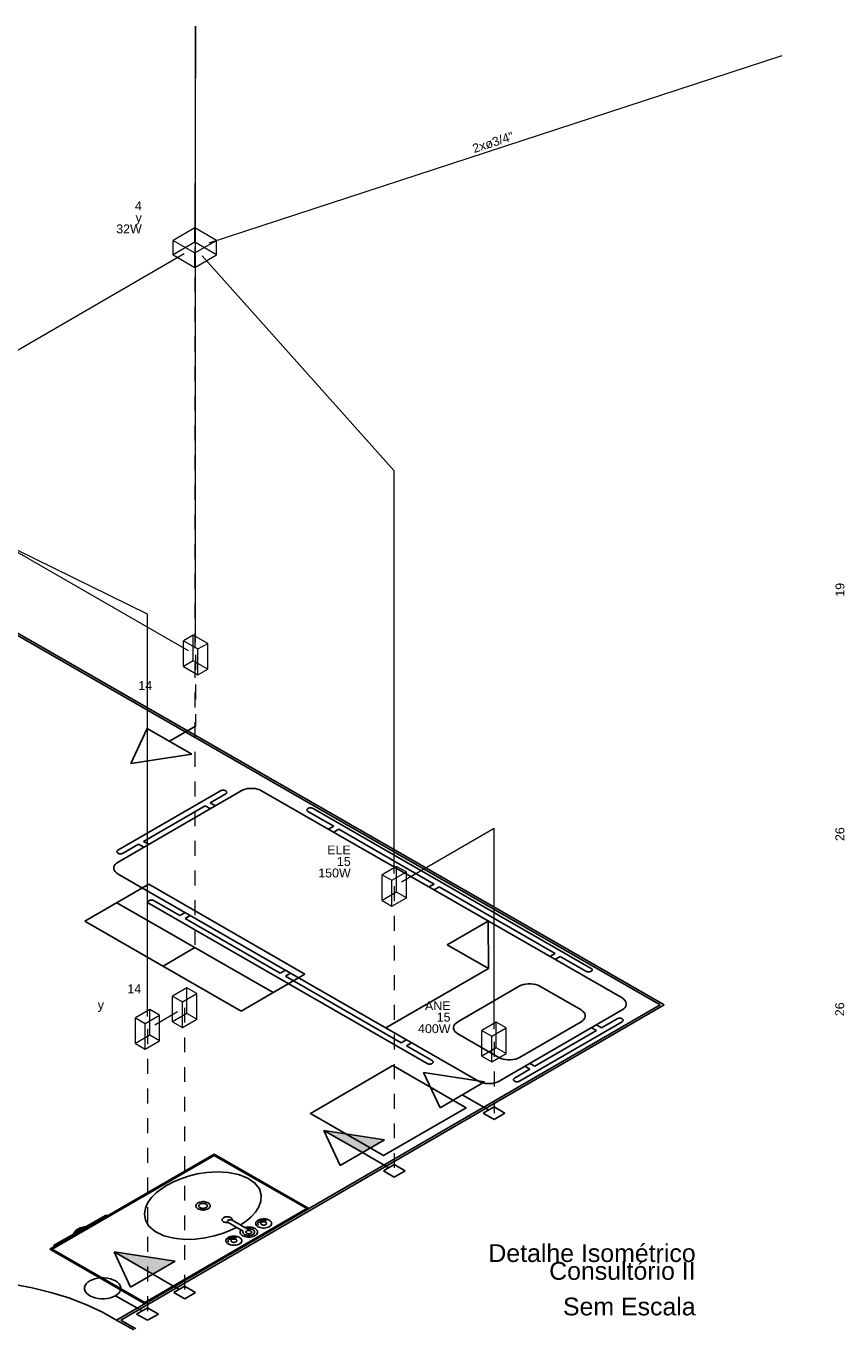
# Model space of a CAD drawing. Header units: feet. Extents: x -18 to 1038, y -110 to 48.
# Tile 4 of 199: x 1 to 8, y -89 to -78. Entities that reach past the tile are written whole.
import ezdxf

# ---------------------------------------------------------------- set-up
doc = ezdxf.new("R2010")
doc.units = ezdxf.units.FT
doc.header["$MEASUREMENT"] = 0
doc.linetypes.add('JIS_02_1.2', pattern=[0.25, 0.125, -0.125])
for name, color, linetype in [('1', 1, 'Continuous'), ('AR-SAN', 1, 'Continuous'), ('Arq-parede-alta', 5, 'Continuous'), ('JANELA', 3, 'Continuous'), ('MOBILARIO', 8, 'Continuous'), ('P-SIMBOL', 5, 'Continuous')]:
    doc.layers.add(name, color=color, linetype=linetype)
for name, color, linetype, lineweight in [('DI-Pontilhado', 7, 'JIS_02_1.2', 5), ('DI-Títulos', 3, 'Continuous', 5), ('EL-Condutos', 4, 'Continuous', 5), ('EL-Conexões', 9, 'Continuous', 5), ('EL-Textos conduto', 7, 'Continuous', 5), ('EL-Textos fios', 7, 'Continuous', 5), ('Textos', 7, 'Continuous', 5)]:
    doc.layers.add(name, color=color, linetype=linetype, lineweight=lineweight)
doc.styles.add('Arial', font='arial.ttf')

msp = doc.modelspace()

# ---------------------------------------------------------------- hatches: boundary and pattern name
at = {"layer": 'P-SIMBOL', "linetype": 'Continuous'}
for points in [[(3.9029, -87.2443), (3.5775, -87.0572), (4.09, -87.1358)], [(2.1364, -88.2685), (1.8109, -88.0814), (2.3234, -88.16)]]:
    msp.add_hatch(color=256, dxfattribs=at).paths.add_polyline_path(points)

# ---------------------------------------------------------------- linework, layer by layer
at = {"layer": '1', "color": 251}
msp.add_lwpolyline([(1.8315, -88.6548), (1.7072, -88.586), (1.5726, -88.524), (1.429, -88.4692), (1.2773, -88.4221), (1.119, -88.3831), (0.9552, -88.3525), (0.7873, -88.3305), (0.6166, -88.3173), (0.4446, -88.313), (0.2727, -88.3177), (0.1021, -88.3313), (-0.0656, -88.3537), (-0.2292, -88.3847), (-0.3873, -88.4242), (-0.5385, -88.4716), (-0.6818, -88.5267), (-0.8159, -88.5891), (-0.9397, -88.6582)], dxfattribs=at)
at = {"layer": 'AR-SAN', "color": 251}
for p, q in [((1.2695, -88.0587), (2.6522, -87.257)), ((1.2868, -88.0587), (2.6522, -87.267)), ((2.6522, -87.257), (3.4506, -87.716)), ((2.6522, -87.267), (3.4333, -87.716)), ((1.5752, -87.8674), (1.7429, -87.7702)), ((1.7429, -87.7702), (1.755, -87.7772)), ((3.4333, -87.716), (2.0679, -88.5077)), ((3.4506, -87.716), (2.0679, -88.5177)), ((1.4836, -87.9205), (1.5584, -87.8772)), ((1.5584, -87.8772), (1.5752, -87.8674)), ((1.2991, -88.0275), (1.4668, -87.9303)), ((1.4668, -87.9303), (1.4836, -87.9205)), ((2.0679, -88.5177), (1.2695, -88.0587)), ((2.0679, -88.5077), (1.2868, -88.0587)), ((1.2991, -88.0275), (1.3113, -88.0345))]:
    msp.add_line(p, q, dxfattribs=at)
for points in [[(1.5752, -87.8674), (1.5575, -87.8699), (1.5406, -87.8737), (1.5248, -87.8789), (1.5103, -87.8852), (1.4974, -87.8927), (1.4865, -87.9011), (1.4776, -87.9103), (1.471, -87.9201), (1.4668, -87.9303)], [(1.5584, -87.8772), (1.5471, -87.8798), (1.5363, -87.8831), (1.5261, -87.8869), (1.5167, -87.8914), (1.5081, -87.8964), (1.5004, -87.9018), (1.4938, -87.9077), (1.4881, -87.914), (1.4836, -87.9205)]]:
    msp.add_lwpolyline(points, dxfattribs=at)
at = {"layer": 'Arq-parede-alta', "color": 3}
for p, q in [((-1.3957, -81.5107), (6.4117, -85.9991)), ((6.4117, -85.9991), (1.8315, -88.6548)), ((1.8315, -88.6548), (1.9769, -88.7383))]:
    msp.add_line(p, q, dxfattribs=at)
at = {"layer": 'DI-Pontilhado'}
for p, q in [((2.4912, -79.6164), (2.4912, -85.5164)), ((2.4972, -83.0489), (2.4972, -83.6489)), ((4.1711, -84.9985), (4.1711, -87.3985)), ((2.4046, -86.0227), (2.4046, -88.4227)), ((2.0913, -86.2044), (2.0913, -88.6044)), ((5.0119, -86.3109), (5.0119, -86.9109))]:
    msp.add_line(p, q, dxfattribs=at)
at = {"layer": 'EL-Condutos', "linetype": 'Continuous'}
for p, q in [((2.4972, -77.7489), (2.4915, -79.5115)), ((2.4972, -82.9404), (2.4972, -77.7489)), ((7.4387, -78.0009), (2.6081, -79.5782)), ((2.3999, -79.6694), (-0.4854, -81.3423)), ((2.5534, -79.6862), (4.1711, -81.4985)), ((2.0913, -82.7044), (-0.4779, -81.4437)), ((4.1711, -84.89), (4.1711, -81.4985)), ((2.4365, -83.014), (0.4779, -81.888)), ((2.0913, -86.0959), (2.0913, -82.7044)), ((5.0119, -84.5109), (4.2316, -84.9634)), ((5.0119, -86.2024), (5.0119, -84.5109)), ((2.3441, -86.0578), (2.1518, -86.1693))]:
    msp.add_line(p, q, dxfattribs=at)
at = {"layer": 'EL-Conexões'}
for p, q in [((2.4908, -79.5713), (2.4908, -79.4503)), ((2.3083, -79.6772), (2.3083, -79.5562)), ((2.6741, -79.6767), (2.6741, -79.5557)), ((2.4915, -79.7825), (2.4915, -79.6615)), ((2.3954, -83.1463), (2.3954, -82.9293)), ((2.4775, -83.0987), (2.4775, -82.8817)), ((2.599, -83.1685), (2.599, -82.9515)), ((2.5169, -83.2161), (2.5169, -82.9991)), ((4.1904, -85.0482), (4.1904, -84.8312)), ((4.0694, -85.1183), (4.0694, -84.9013)), ((4.2728, -85.0956), (4.2728, -84.8786)), ((4.1518, -85.1657), (4.1518, -84.9487)), ((2.3029, -86.1426), (2.3029, -85.9256)), ((2.4238, -86.0724), (2.4238, -85.8554)), ((2.5063, -86.1198), (2.5063, -85.9028)), ((2.1106, -86.2541), (2.1106, -86.0371)), ((2.3853, -86.19), (2.3853, -85.973)), ((1.9896, -86.3242), (1.9896, -86.1072)), ((2.072, -86.3716), (2.072, -86.1546)), ((2.193, -86.3015), (2.193, -86.0845)), ((5.0312, -86.3607), (5.0312, -86.1437)), ((4.9102, -86.4308), (4.9102, -86.2138)), ((4.9927, -86.4782), (4.9927, -86.2612)), ((5.1137, -86.4081), (5.1137, -86.1911))]:
    msp.add_line(p, q, dxfattribs=at)
for points in [[(2.4915, -79.6615), (2.6741, -79.5557), (2.4908, -79.4503), (2.3083, -79.5562), (2.4915, -79.6615)], [(2.4915, -79.7825), (2.6741, -79.6767), (2.4908, -79.5713), (2.3083, -79.6772), (2.4915, -79.7825)], [(2.599, -82.9515), (2.4775, -82.8817), (2.3954, -82.9293), (2.5169, -82.9991), (2.599, -82.9515)], [(2.599, -83.1685), (2.4775, -83.0987), (2.3954, -83.1463), (2.5169, -83.2161), (2.599, -83.1685)], [(4.1518, -84.9487), (4.2728, -84.8786), (4.1904, -84.8312), (4.0694, -84.9013), (4.1518, -84.9487)], [(4.1518, -85.1657), (4.2728, -85.0956), (4.1904, -85.0482), (4.0694, -85.1183), (4.1518, -85.1657)], [(2.3853, -85.973), (2.5063, -85.9028), (2.4238, -85.8554), (2.3029, -85.9256), (2.3853, -85.973)], [(2.072, -86.1546), (2.193, -86.0845), (2.1106, -86.0371), (1.9896, -86.1072), (2.072, -86.1546)], [(2.3853, -86.19), (2.5063, -86.1198), (2.4238, -86.0724), (2.3029, -86.1426), (2.3853, -86.19)], [(4.9927, -86.2612), (5.1137, -86.1911), (5.0312, -86.1437), (4.9102, -86.2138), (4.9927, -86.2612)], [(2.072, -86.3716), (2.193, -86.3015), (2.1106, -86.2541), (1.9896, -86.3242), (2.072, -86.3716)], [(4.9927, -86.4782), (5.1137, -86.4081), (5.0312, -86.3607), (4.9102, -86.4308), (4.9927, -86.4782)]]:
    msp.add_lwpolyline(points, dxfattribs=at)
at = {"layer": 'JANELA', "color": 251}
for p, q in [((-1.3783, -81.5007), (6.4464, -85.9991)), ((6.4464, -85.9991), (1.8662, -88.6547)), ((1.8662, -88.6547), (1.9942, -88.7283))]:
    msp.add_line(p, q, dxfattribs=at)
at = {"layer": 'MOBILARIO', "color": 251}
for p, q in [((2.7069, -84.1947), (1.8427, -84.6957)), ((2.8801, -84.1945), (1.8431, -84.7957)), ((2.7503, -84.2196), (2.6207, -84.2948)), ((6.0909, -85.9405), (3.0533, -84.1943)), ((2.5775, -84.3198), (2.059, -84.6205)), ((2.6209, -84.3448), (2.5775, -84.3198)), ((2.6641, -84.3197), (2.6207, -84.2948)), ((3.4437, -84.3688), (3.6607, -84.4935)), ((3.4869, -84.3437), (5.8301, -85.6909)), ((3.6607, -84.4935), (3.6175, -84.5186)), ((3.7041, -84.5185), (3.6608, -84.5435)), ((3.7041, -84.5185), (4.5068, -84.98)), ((2.0158, -84.6455), (1.8861, -84.7207)), ((2.0592, -84.6705), (2.0158, -84.6455)), ((2.1024, -84.6454), (2.059, -84.6205)), ((1.8435, -84.8957), (4.881, -86.642)), ((4.5068, -84.98), (4.4636, -85.005)), ((4.5502, -85.0049), (4.507, -85.03)), ((4.5502, -85.0049), (5.5266, -85.5662)), ((2.1042, -85.1454), (4.4474, -86.4926)), ((2.1474, -85.1204), (2.3644, -85.2451)), ((2.3644, -85.2451), (2.4076, -85.2201)), ((2.4078, -85.2701), (2.451, -85.245)), ((2.4078, -85.2701), (3.2106, -85.7316)), ((4.617, -85.4923), (4.9626, -85.2919)), ((4.9641, -85.6919), (4.9626, -85.2919)), ((4.9641, -85.6919), (4.617, -85.4923)), ((5.5266, -85.5662), (5.4834, -85.5913)), ((5.57, -85.5912), (5.5268, -85.6162)), ((5.57, -85.5912), (5.7869, -85.7159)), ((3.2106, -85.7316), (3.2538, -85.7065)), ((4.0999, -86.193), (4.9641, -85.6919)), ((3.2539, -85.7565), (3.2972, -85.7315)), ((3.2539, -85.7565), (4.2303, -86.3178)), ((5.0542, -86.6418), (6.0912, -86.0405)), ((6.0916, -86.1405), (5.2274, -86.6416)), ((6.0482, -86.1156), (5.9186, -86.1908)), ((5.8754, -86.2158), (5.3569, -86.5164)), ((5.832, -86.1909), (5.8754, -86.2158)), ((5.8752, -86.1658), (5.9186, -86.1908)), ((4.2303, -86.3178), (4.2735, -86.2928)), ((4.2737, -86.3428), (4.3169, -86.3177)), ((4.2737, -86.3428), (4.4906, -86.4675)), ((5.3136, -86.5415), (5.184, -86.6167)), ((5.2703, -86.5166), (5.3136, -86.5415)), ((5.3135, -86.4915), (5.3569, -86.5164))]:
    msp.add_line(p, q, dxfattribs=at)
at = {"layer": 'MOBILARIO', "color": 251, "linetype": 'Continuous'}
for p, q in [((2.8976, -87.9064), (2.7714, -87.8339)), ((2.8976, -87.9064), (2.7714, -87.8339)), ((2.806, -87.8138), (2.9322, -87.8864)), ((2.806, -87.8138), (2.9322, -87.8864)), ((3.0492, -87.8339), (3.0399, -87.8285)), ((3.0492, -87.8339), (3.0399, -87.8285)), ((3.0579, -87.8289), (3.0485, -87.8235)), ((3.0579, -87.8289), (3.0485, -87.8235)), ((2.7985, -87.9792), (2.7892, -87.9738)), ((2.7985, -87.9792), (2.7892, -87.9738)), ((2.8073, -87.9742), (2.7979, -87.9688)), ((2.8073, -87.9742), (2.7979, -87.9688))]:
    msp.add_line(p, q, dxfattribs=at)
at = {"layer": 'MOBILARIO', "color": 251}
for points in [[(3.0533, -84.1943), (3.037, -84.1864), (3.0184, -84.1802), (2.9984, -84.176), (2.9773, -84.1739), (2.956, -84.1739), (2.935, -84.1761), (2.9149, -84.1803), (2.8965, -84.1865), (2.8801, -84.1945)], [(2.7503, -84.2196), (2.7537, -84.2173), (2.7564, -84.2146), (2.7582, -84.2117), (2.7591, -84.2087), (2.7591, -84.2056), (2.7582, -84.2025), (2.7564, -84.1997), (2.7537, -84.197), (2.7502, -84.1946), (2.7461, -84.1927), (2.7415, -84.1911), (2.7365, -84.1901), (2.7312, -84.1895), (2.7259, -84.1896), (2.7206, -84.1901), (2.7156, -84.1912), (2.711, -84.1927), (2.7069, -84.1947)], [(3.4869, -84.3437), (3.4828, -84.3418), (3.4782, -84.3402), (3.4732, -84.3392), (3.4679, -84.3386), (3.4626, -84.3387), (3.4573, -84.3392), (3.4523, -84.3403), (3.4477, -84.3418), (3.4436, -84.3438), (3.4402, -84.3461), (3.4375, -84.3488), (3.4357, -84.3517), (3.4348, -84.3548), (3.4348, -84.3578), (3.4357, -84.3609), (3.4376, -84.3638), (3.4403, -84.3664), (3.4437, -84.3688)], [(1.8427, -84.6957), (1.8393, -84.6981), (1.8367, -84.7008), (1.8349, -84.7037), (1.8339, -84.7067), (1.8339, -84.7098), (1.8349, -84.7128), (1.8367, -84.7157), (1.8394, -84.7184), (1.8428, -84.7207), (1.8469, -84.7227), (1.8516, -84.7243), (1.8566, -84.7253), (1.8618, -84.7258), (1.8672, -84.7258), (1.8724, -84.7253), (1.8774, -84.7242), (1.8821, -84.7227), (1.8861, -84.7207)], [(1.8431, -84.7957), (1.8294, -84.8052), (1.8188, -84.8159), (1.8115, -84.8275), (1.8079, -84.8396), (1.8079, -84.852), (1.8117, -84.8641), (1.819, -84.8757), (1.8297, -84.8863), (1.8435, -84.8957)], [(2.1474, -85.1204), (2.1433, -85.1184), (2.1387, -85.1169), (2.1337, -85.1158), (2.1284, -85.1153), (2.1231, -85.1153), (2.1178, -85.1158), (2.1128, -85.1169), (2.1082, -85.1184), (2.1041, -85.1204), (2.1007, -85.1228), (2.098, -85.1255), (2.0962, -85.1284), (2.0953, -85.1314), (2.0953, -85.1345), (2.0963, -85.1375), (2.0981, -85.1404), (2.1008, -85.1431), (2.1042, -85.1454)], [(5.7869, -85.7159), (5.791, -85.7179), (5.7957, -85.7194), (5.8007, -85.7205), (5.8059, -85.721), (5.8113, -85.721), (5.8165, -85.7205), (5.8215, -85.7194), (5.8261, -85.7178), (5.8302, -85.7159), (5.8336, -85.7135), (5.8363, -85.7108), (5.8381, -85.7079), (5.839, -85.7049), (5.839, -85.7018), (5.8381, -85.6988), (5.8363, -85.6959), (5.8336, -85.6932), (5.8301, -85.6909)], [(5.0535, -86.4418), (4.7063, -86.2422), (4.7063, -86.2422), (4.6926, -86.2328), (4.6819, -86.2222), (4.6745, -86.2106), (4.6708, -86.1984), (4.6707, -86.1861), (4.6744, -86.174), (4.6816, -86.1624), (4.6923, -86.1517), (4.706, -86.1422), (4.706, -86.1422), (4.706, -86.1422), (5.2245, -85.8416), (5.2245, -85.8416), (5.2408, -85.8337), (5.2593, -85.8275), (5.2793, -85.8232), (5.3003, -85.8211), (5.3217, -85.821), (5.3427, -85.8232), (5.3628, -85.8273), (5.3813, -85.8335), (5.3977, -85.8414), (5.3977, -85.8414), (5.3977, -85.8414), (5.7448, -86.041), (5.7448, -86.041), (5.7586, -86.0504), (5.7693, -86.0611), (5.7766, -86.0726), (5.7804, -86.0848), (5.7804, -86.0971), (5.7768, -86.1092), (5.7695, -86.1208), (5.7589, -86.1315), (5.7452, -86.141), (5.7452, -86.141), (5.7452, -86.141), (5.2267, -86.4416), (5.2267, -86.4416), (5.2104, -86.4495), (5.1919, -86.4557), (5.1718, -86.46), (5.1508, -86.4621), (5.1295, -86.4622), (5.1084, -86.4601), (5.0884, -86.4559), (5.0699, -86.4497), (5.0535, -86.4418), (5.0535, -86.4418), (5.0535, -86.4418)], [(6.0912, -86.0405), (6.1049, -86.0311), (6.1156, -86.0204), (6.1228, -86.0088), (6.1265, -85.9967), (6.1264, -85.9843), (6.1227, -85.9722), (6.1153, -85.9606), (6.1046, -85.95), (6.0909, -85.9405)], [(6.0916, -86.1405), (6.095, -86.1382), (6.0977, -86.1355), (6.0995, -86.1326), (6.1004, -86.1296), (6.1004, -86.1265), (6.0995, -86.1235), (6.0976, -86.1206), (6.0949, -86.1179), (6.0915, -86.1155), (6.0874, -86.1136), (6.0828, -86.112), (6.0778, -86.111), (6.0725, -86.1105), (6.0672, -86.1105), (6.0619, -86.111), (6.0569, -86.1121), (6.0523, -86.1136), (6.0482, -86.1156)], [(4.4474, -86.4926), (4.4515, -86.4945), (4.4562, -86.4961), (4.4612, -86.4971), (4.4664, -86.4976), (4.4718, -86.4976), (4.477, -86.4971), (4.482, -86.496), (4.4867, -86.4945), (4.4907, -86.4925), (4.4942, -86.4901), (4.4968, -86.4875), (4.4986, -86.4846), (4.4996, -86.4815), (4.4995, -86.4785), (4.4986, -86.4754), (4.4968, -86.4725), (4.4941, -86.4699), (4.4906, -86.4675)], [(4.1601, -86.5107), (4.7769, -86.8653), (4.0814, -87.2685), (3.4647, -86.9139), (4.1601, -86.5107)], [(4.881, -86.642), (4.8974, -86.6499), (4.9159, -86.6561), (4.936, -86.6603), (4.957, -86.6624), (4.9784, -86.6624), (4.9994, -86.6602), (5.0194, -86.6559), (5.0379, -86.6498), (5.0542, -86.6418)], [(5.184, -86.6167), (5.1806, -86.619), (5.1779, -86.6217), (5.1761, -86.6246), (5.1752, -86.6276), (5.1752, -86.6307), (5.1762, -86.6337), (5.178, -86.6366), (5.1807, -86.6393), (5.1841, -86.6417), (5.1882, -86.6436), (5.1928, -86.6452), (5.1979, -86.6462), (5.2031, -86.6467), (5.2085, -86.6467), (5.2137, -86.6462), (5.2187, -86.6451), (5.2233, -86.6436), (5.2274, -86.6416)]]:
    msp.add_lwpolyline(points, dxfattribs=at)
at = {"layer": 'MOBILARIO', "color": 251, "linetype": 'Continuous'}
for points in [[(2.8753, -87.8537), (2.9224, -87.8213), (2.9643, -87.7855), (3.0002, -87.7458), (3.0284, -87.7019), (3.0462, -87.6538), (3.0497, -87.6024), (3.0343, -87.55), (2.9967, -87.5004), (2.9367, -87.4584), (2.8587, -87.4279), (2.7702, -87.4106), (2.6794, -87.4057), (2.5919, -87.4109), (2.5109, -87.4235), (2.4373, -87.4415), (2.371, -87.4636), (2.3111, -87.4889), (2.257, -87.5172), (2.2082, -87.5485), (2.1645, -87.5831), (2.1265, -87.6214), (2.0954, -87.6639), (2.0737, -87.7107), (2.0649, -87.7611), (2.0735, -87.8136), (2.1033, -87.8646), (2.1561, -87.9097), (2.2288, -87.9444), (2.3147, -87.9661), (2.4055, -87.9749), (2.4946, -87.9728), (2.578, -87.9625), (2.6541, -87.9461), (2.7228, -87.9253), (2.7848, -87.901), (2.8407, -87.8737), (2.8407, -87.8737)], [(2.5165, -87.7176), (2.5247, -87.7215), (2.5339, -87.7246), (2.544, -87.7267), (2.5545, -87.7278), (2.5651, -87.7277), (2.5757, -87.7267), (2.5857, -87.7245), (2.5949, -87.7214), (2.6031, -87.7175), (2.6099, -87.7127), (2.6152, -87.7074), (2.6189, -87.7016), (2.6207, -87.6955), (2.6207, -87.6894), (2.6188, -87.6833), (2.6151, -87.6775), (2.6098, -87.6722), (2.6029, -87.6675), (2.5947, -87.6635), (2.5854, -87.6605), (2.5754, -87.6584), (2.5649, -87.6573), (2.5542, -87.6573), (2.5437, -87.6584), (2.5337, -87.6605), (2.5245, -87.6636), (2.5163, -87.6676), (2.5094, -87.6723), (2.5041, -87.6777), (2.5005, -87.6834), (2.4987, -87.6895), (2.4987, -87.6957), (2.5006, -87.7017), (2.5042, -87.7075), (2.5096, -87.7129), (2.5165, -87.7176)], [(2.5338, -87.7076), (2.5387, -87.7099), (2.5442, -87.7118), (2.5502, -87.713), (2.5566, -87.7137), (2.563, -87.7137), (2.5693, -87.713), (2.5753, -87.7117), (2.5808, -87.7099), (2.5857, -87.7075), (2.5898, -87.7047), (2.593, -87.7014), (2.5952, -87.698), (2.5963, -87.6943), (2.5963, -87.6906), (2.5952, -87.687), (2.5929, -87.6835), (2.5897, -87.6803), (2.5856, -87.6775), (2.5807, -87.6751), (2.5751, -87.6733), (2.5691, -87.672), (2.5628, -87.6714), (2.5564, -87.6714), (2.5501, -87.672), (2.5441, -87.6733), (2.5385, -87.6752), (2.5336, -87.6776), (2.5295, -87.6804), (2.5263, -87.6836), (2.5242, -87.6871), (2.5231, -87.6907), (2.5231, -87.6944), (2.5242, -87.6981), (2.5264, -87.7015), (2.5296, -87.7047), (2.5338, -87.7076)], [(2.8051, -87.8134), (2.8057, -87.8099), (2.8053, -87.8064), (2.8042, -87.803), (2.8022, -87.7997), (2.7994, -87.7966), (2.796, -87.7938), (2.7918, -87.7912), (2.7871, -87.7891), (2.7819, -87.7873), (2.7764, -87.786), (2.7705, -87.7851), (2.7645, -87.7847), (2.7585, -87.7848), (2.7526, -87.7854), (2.7468, -87.7865), (2.7414, -87.788), (2.7364, -87.79), (2.7319, -87.7923), (2.7281, -87.795), (2.7249, -87.7979), (2.7224, -87.8011), (2.7208, -87.8045), (2.72, -87.8079), (2.7201, -87.8114), (2.721, -87.8148), (2.7227, -87.8182), (2.7252, -87.8213), (2.7284, -87.8243), (2.7324, -87.8269), (2.7369, -87.8292), (2.742, -87.8311), (2.7474, -87.8326), (2.7532, -87.8336), (2.7592, -87.8341), (2.7652, -87.8342), (2.7712, -87.8337)], [(2.8051, -87.8134), (2.8057, -87.8099), (2.8053, -87.8064), (2.8042, -87.803), (2.8022, -87.7997), (2.7994, -87.7966), (2.796, -87.7938), (2.7918, -87.7912), (2.7871, -87.7891), (2.7819, -87.7873), (2.7764, -87.786), (2.7705, -87.7851), (2.7645, -87.7847), (2.7585, -87.7848), (2.7526, -87.7854), (2.7468, -87.7865), (2.7414, -87.788), (2.7364, -87.79), (2.7319, -87.7923), (2.7281, -87.795), (2.7249, -87.7979), (2.7224, -87.8011), (2.7208, -87.8045), (2.72, -87.8079), (2.7201, -87.8114), (2.721, -87.8148), (2.7227, -87.8182), (2.7252, -87.8213), (2.7284, -87.8243), (2.7324, -87.8269), (2.7369, -87.8292), (2.742, -87.8311), (2.7474, -87.8326), (2.7532, -87.8336), (2.7592, -87.8341), (2.7652, -87.8342), (2.7712, -87.8337)], [(3.0227, -87.8686), (3.0317, -87.8729), (3.0419, -87.8763), (3.0529, -87.8786), (3.0645, -87.8797), (3.0762, -87.8797), (3.0878, -87.8785), (3.0988, -87.8762), (3.109, -87.8728), (3.1179, -87.8684), (3.1255, -87.8632), (3.1313, -87.8574), (3.1353, -87.851), (3.1373, -87.8443), (3.1373, -87.8375), (3.1352, -87.8309), (3.1312, -87.8245), (3.1253, -87.8186), (3.1177, -87.8134), (3.1087, -87.8091), (3.0985, -87.8057), (3.0875, -87.8034), (3.0759, -87.8022), (3.0642, -87.8023), (3.0526, -87.8035), (3.0416, -87.8058), (3.0315, -87.8092), (3.0225, -87.8136), (3.015, -87.8188), (3.0091, -87.8246), (3.0051, -87.831), (3.0031, -87.8377), (3.0031, -87.8445), (3.0052, -87.8511), (3.0092, -87.8575), (3.0151, -87.8634), (3.0227, -87.8686)], [(3.0227, -87.8686), (3.0317, -87.8729), (3.0419, -87.8763), (3.0529, -87.8786), (3.0645, -87.8797), (3.0762, -87.8797), (3.0878, -87.8785), (3.0988, -87.8762), (3.109, -87.8728), (3.1179, -87.8684), (3.1255, -87.8632), (3.1313, -87.8574), (3.1353, -87.851), (3.1373, -87.8443), (3.1373, -87.8375), (3.1352, -87.8309), (3.1312, -87.8245), (3.1253, -87.8186), (3.1177, -87.8134), (3.1087, -87.8091), (3.0985, -87.8057), (3.0875, -87.8034), (3.0759, -87.8022), (3.0642, -87.8023), (3.0526, -87.8035), (3.0416, -87.8058), (3.0315, -87.8092), (3.0225, -87.8136), (3.015, -87.8188), (3.0091, -87.8246), (3.0051, -87.831), (3.0031, -87.8377), (3.0031, -87.8445), (3.0052, -87.8511), (3.0092, -87.8575), (3.0151, -87.8634), (3.0227, -87.8686)], [(2.806, -87.8138), (2.8027, -87.8122), (2.799, -87.811), (2.795, -87.8102), (2.7908, -87.8098), (2.7865, -87.8098), (2.7823, -87.8102), (2.7783, -87.811), (2.7746, -87.8123), (2.7713, -87.8139), (2.7686, -87.8158), (2.7665, -87.8179), (2.765, -87.8202), (2.7643, -87.8226), (2.7643, -87.8251), (2.765, -87.8275), (2.7665, -87.8298), (2.7687, -87.832), (2.7714, -87.8339)], [(2.806, -87.8138), (2.8027, -87.8122), (2.799, -87.811), (2.795, -87.8102), (2.7908, -87.8098), (2.7865, -87.8098), (2.7823, -87.8102), (2.7783, -87.811), (2.7746, -87.8123), (2.7713, -87.8139), (2.7686, -87.8158), (2.7665, -87.8179), (2.765, -87.8202), (2.7643, -87.8226), (2.7643, -87.8251), (2.765, -87.8275), (2.7665, -87.8298), (2.7687, -87.832), (2.7714, -87.8339)], [(2.8784, -87.8956), (2.8744, -87.9017), (2.872, -87.9082), (2.8714, -87.9148), (2.8726, -87.9213), (2.8756, -87.9277), (2.8802, -87.9337), (2.8863, -87.9393), (2.8939, -87.9442), (2.9027, -87.9484), (2.9125, -87.9517), (2.9231, -87.9542), (2.9343, -87.9556), (2.9456, -87.9561), (2.957, -87.9555), (2.9681, -87.9539), (2.9786, -87.9514), (2.9883, -87.9479), (2.997, -87.9436), (3.0044, -87.9386), (3.0103, -87.933), (3.0147, -87.9269), (3.0174, -87.9205), (3.0184, -87.9139), (3.0176, -87.9073), (3.015, -87.9009), (3.0107, -87.8948), (3.0049, -87.8891), (2.9976, -87.8841), (2.989, -87.8797), (2.9794, -87.8762), (2.9689, -87.8736), (2.9579, -87.8719), (2.9465, -87.8712), (2.9351, -87.8716), (2.924, -87.873), (2.9133, -87.8754)], [(2.8784, -87.8956), (2.8744, -87.9017), (2.872, -87.9082), (2.8714, -87.9148), (2.8726, -87.9213), (2.8756, -87.9277), (2.8802, -87.9337), (2.8863, -87.9393), (2.8939, -87.9442), (2.9027, -87.9484), (2.9125, -87.9517), (2.9231, -87.9542), (2.9343, -87.9556), (2.9456, -87.9561), (2.957, -87.9555), (2.9681, -87.9539), (2.9786, -87.9514), (2.9883, -87.9479), (2.997, -87.9436), (3.0044, -87.9386), (3.0103, -87.933), (3.0147, -87.9269), (3.0174, -87.9205), (3.0184, -87.9139), (3.0176, -87.9073), (3.015, -87.9009), (3.0107, -87.8948), (3.0049, -87.8891), (2.9976, -87.8841), (2.989, -87.8797), (2.9794, -87.8762), (2.9689, -87.8736), (2.9579, -87.8719), (2.9465, -87.8712), (2.9351, -87.8716), (2.924, -87.873), (2.9133, -87.8754)], [(2.8975, -87.9065), (2.8962, -87.9105), (2.8959, -87.9146), (2.8967, -87.9187), (2.8985, -87.9227), (2.9012, -87.9265), (2.9049, -87.93), (2.9094, -87.9332), (2.9147, -87.9359), (2.9206, -87.9382), (2.927, -87.94), (2.9338, -87.9412), (2.9408, -87.9418), (2.9479, -87.9419), (2.9549, -87.9413), (2.9618, -87.9402), (2.9682, -87.9385), (2.9742, -87.9363), (2.9796, -87.9336), (2.9842, -87.9305), (2.988, -87.9271), (2.9909, -87.9233), (2.9929, -87.9194), (2.9938, -87.9153), (2.9937, -87.9112), (2.9926, -87.9072), (2.9905, -87.9032), (2.9874, -87.8995), (2.9834, -87.8961), (2.9786, -87.8931), (2.9731, -87.8905), (2.967, -87.8884), (2.9604, -87.8868), (2.9536, -87.8858), (2.9465, -87.8854), (2.9394, -87.8855), (2.9324, -87.8863)], [(2.8975, -87.9065), (2.8962, -87.9105), (2.8959, -87.9146), (2.8967, -87.9187), (2.8985, -87.9227), (2.9012, -87.9265), (2.9049, -87.93), (2.9094, -87.9332), (2.9147, -87.9359), (2.9206, -87.9382), (2.927, -87.94), (2.9338, -87.9412), (2.9408, -87.9418), (2.9479, -87.9419), (2.9549, -87.9413), (2.9618, -87.9402), (2.9682, -87.9385), (2.9742, -87.9363), (2.9796, -87.9336), (2.9842, -87.9305), (2.988, -87.9271), (2.9909, -87.9233), (2.9929, -87.9194), (2.9938, -87.9153), (2.9937, -87.9112), (2.9926, -87.9072), (2.9905, -87.9032), (2.9874, -87.8995), (2.9834, -87.8961), (2.9786, -87.8931), (2.9731, -87.8905), (2.967, -87.8884), (2.9604, -87.8868), (2.9536, -87.8858), (2.9465, -87.8854), (2.9394, -87.8855), (2.9324, -87.8863)], [(2.9276, -87.9237), (2.9309, -87.9253), (2.9346, -87.9265), (2.9386, -87.9273), (2.9428, -87.9277), (2.9471, -87.9277), (2.9513, -87.9273), (2.9553, -87.9265), (2.959, -87.9252), (2.9623, -87.9236), (2.965, -87.9217), (2.9671, -87.9196), (2.9686, -87.9173), (2.9693, -87.9149), (2.9693, -87.9124), (2.9686, -87.91), (2.9671, -87.9076), (2.9649, -87.9055), (2.9622, -87.9036), (2.9589, -87.9021), (2.9552, -87.9008), (2.9512, -87.9), (2.947, -87.8996), (2.9427, -87.8996), (2.9385, -87.9), (2.9345, -87.9008), (2.9308, -87.9021), (2.9275, -87.9037), (2.9248, -87.9056), (2.9227, -87.9077), (2.9212, -87.91), (2.9205, -87.9125), (2.9205, -87.9149), (2.9213, -87.9173), (2.9227, -87.9197), (2.9249, -87.9218), (2.9276, -87.9237)], [(2.9276, -87.9237), (2.9309, -87.9253), (2.9346, -87.9265), (2.9386, -87.9273), (2.9428, -87.9277), (2.9471, -87.9277), (2.9513, -87.9273), (2.9553, -87.9265), (2.959, -87.9252), (2.9623, -87.9236), (2.965, -87.9217), (2.9671, -87.9196), (2.9686, -87.9173), (2.9693, -87.9149), (2.9693, -87.9124), (2.9686, -87.91), (2.9671, -87.9076), (2.9649, -87.9055), (2.9622, -87.9036), (2.9589, -87.9021), (2.9552, -87.9008), (2.9512, -87.9), (2.947, -87.8996), (2.9427, -87.8996), (2.9385, -87.9), (2.9345, -87.9008), (2.9308, -87.9021), (2.9275, -87.9037), (2.9248, -87.9056), (2.9227, -87.9077), (2.9212, -87.91), (2.9205, -87.9125), (2.9205, -87.9149), (2.9213, -87.9173), (2.9227, -87.9197), (2.9249, -87.9218), (2.9276, -87.9237)], [(3.0273, -87.8273), (3.025, -87.8302), (3.0232, -87.8331), (3.0219, -87.8362), (3.0213, -87.8394), (3.0213, -87.8425), (3.0219, -87.8457), (3.0231, -87.8487), (3.0249, -87.8517), (3.0272, -87.8546)], [(3.0273, -87.8273), (3.025, -87.8302), (3.0232, -87.8331), (3.0219, -87.8362), (3.0213, -87.8394), (3.0213, -87.8425), (3.0219, -87.8457), (3.0231, -87.8487), (3.0249, -87.8517), (3.0272, -87.8546)], [(3.0258, -87.8266), (3.0277, -87.8275), (3.0297, -87.8282), (3.032, -87.8287), (3.0343, -87.8289), (3.0367, -87.8289), (3.0391, -87.8287), (3.0413, -87.8282), (3.0434, -87.8275), (3.0452, -87.8266), (3.0467, -87.8256), (3.0479, -87.8244), (3.0487, -87.8231), (3.0491, -87.8217), (3.0491, -87.8203), (3.0487, -87.819), (3.0479, -87.8177), (3.0467, -87.8165), (3.0452, -87.8154), (3.0433, -87.8146), (3.0413, -87.8139), (3.039, -87.8134), (3.0367, -87.8132), (3.0343, -87.8132), (3.0319, -87.8134), (3.0297, -87.8139), (3.0276, -87.8146), (3.0258, -87.8155), (3.0243, -87.8165), (3.0231, -87.8177), (3.0223, -87.819), (3.0219, -87.8204), (3.0219, -87.8217), (3.0223, -87.8231), (3.0231, -87.8244), (3.0243, -87.8256), (3.0258, -87.8266)], [(3.0258, -87.8266), (3.0277, -87.8275), (3.0297, -87.8282), (3.032, -87.8287), (3.0343, -87.8289), (3.0367, -87.8289), (3.0391, -87.8287), (3.0413, -87.8282), (3.0434, -87.8275), (3.0452, -87.8266), (3.0467, -87.8256), (3.0479, -87.8244), (3.0487, -87.8231), (3.0491, -87.8217), (3.0491, -87.8203), (3.0487, -87.819), (3.0479, -87.8177), (3.0467, -87.8165), (3.0452, -87.8154), (3.0433, -87.8146), (3.0413, -87.8139), (3.039, -87.8134), (3.0367, -87.8132), (3.0343, -87.8132), (3.0319, -87.8134), (3.0297, -87.8139), (3.0276, -87.8146), (3.0258, -87.8155), (3.0243, -87.8165), (3.0231, -87.8177), (3.0223, -87.819), (3.0219, -87.8204), (3.0219, -87.8217), (3.0223, -87.8231), (3.0231, -87.8244), (3.0243, -87.8256), (3.0258, -87.8266)], [(3.094, -87.8163), (3.089, -87.8149), (3.0837, -87.8138), (3.0782, -87.8131), (3.0727, -87.8128), (3.0671, -87.8128), (3.0615, -87.8132), (3.0561, -87.8139), (3.0508, -87.815), (3.0458, -87.8165)], [(3.094, -87.8163), (3.089, -87.8149), (3.0837, -87.8138), (3.0782, -87.8131), (3.0727, -87.8128), (3.0671, -87.8128), (3.0615, -87.8132), (3.0561, -87.8139), (3.0508, -87.815), (3.0458, -87.8165)], [(3.0529, -87.851), (3.0562, -87.8526), (3.0599, -87.8538), (3.0639, -87.8547), (3.0681, -87.8551), (3.0724, -87.8551), (3.0766, -87.8547), (3.0806, -87.8538), (3.0843, -87.8526), (3.0876, -87.851), (3.0903, -87.8491), (3.0924, -87.8469), (3.0939, -87.8446), (3.0946, -87.8422), (3.0946, -87.8397), (3.0939, -87.8373), (3.0924, -87.835), (3.0902, -87.8329), (3.0875, -87.831), (3.0842, -87.8294), (3.0805, -87.8282), (3.0765, -87.8273), (3.0723, -87.8269), (3.068, -87.8269), (3.0638, -87.8273), (3.0598, -87.8282), (3.0561, -87.8294), (3.0529, -87.831), (3.0501, -87.8329), (3.048, -87.8351), (3.0465, -87.8374), (3.0458, -87.8398), (3.0458, -87.8423), (3.0466, -87.8447), (3.048, -87.847), (3.0502, -87.8491), (3.0529, -87.851)], [(3.0529, -87.851), (3.0562, -87.8526), (3.0599, -87.8538), (3.0639, -87.8547), (3.0681, -87.8551), (3.0724, -87.8551), (3.0766, -87.8547), (3.0806, -87.8538), (3.0843, -87.8526), (3.0876, -87.851), (3.0903, -87.8491), (3.0924, -87.8469), (3.0939, -87.8446), (3.0946, -87.8422), (3.0946, -87.8397), (3.0939, -87.8373), (3.0924, -87.835), (3.0902, -87.8329), (3.0875, -87.831), (3.0842, -87.8294), (3.0805, -87.8282), (3.0765, -87.8273), (3.0723, -87.8269), (3.068, -87.8269), (3.0638, -87.8273), (3.0598, -87.8282), (3.0561, -87.8294), (3.0529, -87.831), (3.0501, -87.8329), (3.048, -87.8351), (3.0465, -87.8374), (3.0458, -87.8398), (3.0458, -87.8423), (3.0466, -87.8447), (3.048, -87.847), (3.0502, -87.8491), (3.0529, -87.851)], [(2.7721, -88.0139), (2.7811, -88.0182), (2.7913, -88.0216), (2.8023, -88.0239), (2.8139, -88.0251), (2.8256, -88.025), (2.8372, -88.0239), (2.8482, -88.0215), (2.8584, -88.0181), (2.8673, -88.0137), (2.8749, -88.0085), (2.8807, -88.0027), (2.8847, -87.9963), (2.8867, -87.9896), (2.8867, -87.9828), (2.8846, -87.9762), (2.8806, -87.9698), (2.8747, -87.9639), (2.8671, -87.9587), (2.8581, -87.9544), (2.8479, -87.951), (2.8369, -87.9487), (2.8253, -87.9476), (2.8136, -87.9476), (2.802, -87.9488), (2.791, -87.9511), (2.7808, -87.9545), (2.7719, -87.9589), (2.7643, -87.9641), (2.7585, -87.9699), (2.7545, -87.9763), (2.7525, -87.983), (2.7525, -87.9898), (2.7546, -87.9965), (2.7586, -88.0028), (2.7645, -88.0087), (2.7721, -88.0139)], [(2.7721, -88.0139), (2.7811, -88.0182), (2.7913, -88.0216), (2.8023, -88.0239), (2.8139, -88.0251), (2.8256, -88.025), (2.8372, -88.0239), (2.8482, -88.0215), (2.8584, -88.0181), (2.8673, -88.0137), (2.8749, -88.0085), (2.8807, -88.0027), (2.8847, -87.9963), (2.8867, -87.9896), (2.8867, -87.9828), (2.8846, -87.9762), (2.8806, -87.9698), (2.8747, -87.9639), (2.8671, -87.9587), (2.8581, -87.9544), (2.8479, -87.951), (2.8369, -87.9487), (2.8253, -87.9476), (2.8136, -87.9476), (2.802, -87.9488), (2.791, -87.9511), (2.7808, -87.9545), (2.7719, -87.9589), (2.7643, -87.9641), (2.7585, -87.9699), (2.7545, -87.9763), (2.7525, -87.983), (2.7525, -87.9898), (2.7546, -87.9965), (2.7586, -88.0028), (2.7645, -88.0087), (2.7721, -88.0139)], [(2.7767, -87.9727), (2.7743, -87.9755), (2.7725, -87.9785), (2.7713, -87.9816), (2.7707, -87.9848), (2.7707, -87.9879), (2.7713, -87.9911), (2.7725, -87.9941), (2.7743, -87.9971), (2.7767, -88)], [(2.7767, -87.9727), (2.7743, -87.9755), (2.7725, -87.9785), (2.7713, -87.9816), (2.7707, -87.9848), (2.7707, -87.9879), (2.7713, -87.9911), (2.7725, -87.9941), (2.7743, -87.9971), (2.7767, -88)], [(2.7752, -87.972), (2.7771, -87.9728), (2.7791, -87.9735), (2.7814, -87.974), (2.7837, -87.9742), (2.7861, -87.9742), (2.7885, -87.974), (2.7907, -87.9735), (2.7928, -87.9728), (2.7946, -87.9719), (2.7961, -87.9709), (2.7973, -87.9697), (2.7981, -87.9684), (2.7985, -87.967), (2.7985, -87.9656), (2.7981, -87.9643), (2.7973, -87.963), (2.7961, -87.9618), (2.7945, -87.9607), (2.7927, -87.9599), (2.7906, -87.9592), (2.7884, -87.9587), (2.786, -87.9585), (2.7837, -87.9585), (2.7813, -87.9587), (2.7791, -87.9592), (2.777, -87.9599), (2.7752, -87.9608), (2.7737, -87.9618), (2.7725, -87.963), (2.7716, -87.9643), (2.7712, -87.9657), (2.7712, -87.9671), (2.7717, -87.9684), (2.7725, -87.9697), (2.7737, -87.9709), (2.7752, -87.972)], [(2.7752, -87.972), (2.7771, -87.9728), (2.7791, -87.9735), (2.7814, -87.974), (2.7837, -87.9742), (2.7861, -87.9742), (2.7885, -87.974), (2.7907, -87.9735), (2.7928, -87.9728), (2.7946, -87.9719), (2.7961, -87.9709), (2.7973, -87.9697), (2.7981, -87.9684), (2.7985, -87.967), (2.7985, -87.9656), (2.7981, -87.9643), (2.7973, -87.963), (2.7961, -87.9618), (2.7945, -87.9607), (2.7927, -87.9599), (2.7906, -87.9592), (2.7884, -87.9587), (2.786, -87.9585), (2.7837, -87.9585), (2.7813, -87.9587), (2.7791, -87.9592), (2.777, -87.9599), (2.7752, -87.9608), (2.7737, -87.9618), (2.7725, -87.963), (2.7716, -87.9643), (2.7712, -87.9657), (2.7712, -87.9671), (2.7717, -87.9684), (2.7725, -87.9697), (2.7737, -87.9709), (2.7752, -87.972)], [(2.8023, -87.9963), (2.8056, -87.9979), (2.8093, -87.9991), (2.8133, -88), (2.8175, -88.0004), (2.8218, -88.0004), (2.826, -88), (2.83, -87.9991), (2.8337, -87.9979), (2.837, -87.9963), (2.8397, -87.9944), (2.8418, -87.9923), (2.8433, -87.9899), (2.844, -87.9875), (2.844, -87.985), (2.8432, -87.9826), (2.8418, -87.9803), (2.8396, -87.9782), (2.8369, -87.9763), (2.8336, -87.9747), (2.8299, -87.9735), (2.8259, -87.9726), (2.8217, -87.9722), (2.8174, -87.9722), (2.8132, -87.9727), (2.8092, -87.9735), (2.8055, -87.9747), (2.8022, -87.9763), (2.7995, -87.9782), (2.7974, -87.9804), (2.7959, -87.9827), (2.7952, -87.9851), (2.7952, -87.9876), (2.796, -87.99), (2.7974, -87.9923), (2.7996, -87.9944), (2.8023, -87.9963)], [(2.8023, -87.9963), (2.8056, -87.9979), (2.8093, -87.9991), (2.8133, -88), (2.8175, -88.0004), (2.8218, -88.0004), (2.826, -88), (2.83, -87.9991), (2.8337, -87.9979), (2.837, -87.9963), (2.8397, -87.9944), (2.8418, -87.9923), (2.8433, -87.9899), (2.844, -87.9875), (2.844, -87.985), (2.8432, -87.9826), (2.8418, -87.9803), (2.8396, -87.9782), (2.8369, -87.9763), (2.8336, -87.9747), (2.8299, -87.9735), (2.8259, -87.9726), (2.8217, -87.9722), (2.8174, -87.9722), (2.8132, -87.9727), (2.8092, -87.9735), (2.8055, -87.9747), (2.8022, -87.9763), (2.7995, -87.9782), (2.7974, -87.9804), (2.7959, -87.9827), (2.7952, -87.9851), (2.7952, -87.9876), (2.796, -87.99), (2.7974, -87.9923), (2.7996, -87.9944), (2.8023, -87.9963)], [(2.8433, -87.9616), (2.8384, -87.9602), (2.8332, -87.9591), (2.8278, -87.9584), (2.8223, -87.9581), (2.8168, -87.9581), (2.8114, -87.9584), (2.806, -87.9591), (2.8008, -87.9602), (2.7958, -87.9616)], [(2.8433, -87.9616), (2.8384, -87.9602), (2.8332, -87.9591), (2.8278, -87.9584), (2.8223, -87.9581), (2.8168, -87.9581), (2.8114, -87.9584), (2.806, -87.9591), (2.8008, -87.9602), (2.7958, -87.9616)]]:
    msp.add_lwpolyline(points, dxfattribs=at)
at = {"layer": 'P-SIMBOL'}
for p, q in [((1.9519, -83.9651), (2.0881, -83.6692)), ((2.0881, -83.6692), (2.4639, -83.8852)), ((2.276, -83.7772), (2.4972, -83.6489)), ((2.4639, -83.8852), (1.9519, -83.9651)), ((1.5638, -85.294), (2.1019, -84.982)), ((3.4185, -85.7389), (2.1019, -84.982)), ((3.1494, -85.8949), (1.8329, -85.138)), ((2.8804, -86.0509), (1.5638, -85.294)), ((2.4912, -85.5164), (2.2221, -85.6724)), ((2.8804, -86.0509), (3.4185, -85.7389)), ((4.5566, -86.8652), (4.4183, -86.5696)), ((4.4183, -86.5696), (4.9308, -86.6483)), ((4.9308, -86.6483), (4.5566, -86.8652)), ((4.7437, -86.7567), (4.9659, -86.8845)), ((4.9201, -86.9111), (5.0117, -86.8579)), ((5.0121, -86.964), (4.9201, -86.9111)), ((5.0117, -86.8579), (5.1038, -86.9108)), ((5.1038, -86.9108), (5.0121, -86.964)), ((3.5775, -87.0572), (3.9029, -87.2443)), ((3.7158, -87.3527), (3.5775, -87.0572)), ((3.5775, -87.0572), (4.09, -87.1358)), ((4.09, -87.1358), (3.7158, -87.3527)), ((3.9029, -87.2443), (4.1251, -87.372)), ((4.0793, -87.3986), (4.1709, -87.3454)), ((4.1709, -87.3454), (4.263, -87.3984)), ((4.1713, -87.4515), (4.0793, -87.3986)), ((4.263, -87.3984), (4.1713, -87.4515)), ((1.8109, -88.0814), (2.1364, -88.2685)), ((1.9493, -88.377), (1.8109, -88.0814)), ((1.8109, -88.0814), (2.3234, -88.16)), ((2.3234, -88.16), (1.9493, -88.377)), ((2.1364, -88.2685), (2.3585, -88.3963)), ((1.8222, -88.4497), (2.0453, -88.5779)), ((2.3127, -88.4228), (2.4044, -88.3697)), ((2.4048, -88.4758), (2.3127, -88.4228)), ((2.4044, -88.3697), (2.4964, -88.4226)), ((2.4964, -88.4226), (2.4048, -88.4758)), ((1.9994, -88.6045), (2.0911, -88.5513)), ((2.0911, -88.5513), (2.1832, -88.6043)), ((2.0915, -88.6574), (1.9994, -88.6045)), ((2.1832, -88.6043), (2.0915, -88.6574))]:
    msp.add_line(p, q, dxfattribs=at)
msp.add_lwpolyline([(1.6053, -88.3249), (1.5882, -88.3368), (1.5749, -88.3501), (1.5658, -88.3646), (1.5612, -88.3798), (1.5613, -88.3952), (1.566, -88.4104), (1.5751, -88.4248), (1.5885, -88.4382), (1.6057, -88.4499), (1.6262, -88.4598), (1.6493, -88.4675), (1.6744, -88.4727), (1.7007, -88.4754), (1.7274, -88.4753), (1.7537, -88.4726), (1.7787, -88.4673), (1.8018, -88.4596), (1.8222, -88.4497), (1.8393, -88.4379), (1.8526, -88.4245), (1.8617, -88.41), (1.8663, -88.3948), (1.8662, -88.3794), (1.8615, -88.3642), (1.8524, -88.3498), (1.839, -88.3365), (1.8218, -88.3247), (1.8013, -88.3148), (1.7782, -88.3071), (1.7531, -88.3019), (1.7268, -88.2992), (1.7001, -88.2993), (1.6738, -88.302), (1.6488, -88.3073), (1.6257, -88.315), (1.6053, -88.3249)], dxfattribs=at)

# ---------------------------------------------------------------- texts
at = {"layer": 'DI-Títulos', "char_height": 0.15, "attachment_point": 9, "line_spacing_factor": 0.6, "style": 'Arial'}
for s, insert, width in [('Detalhe Isométrico Consultório II', (6.7109, -88.3179), 2.096341), ('Sem Escala ', (6.7109, -88.6179), 2.189863)]:
    msp.add_mtext(s, dxfattribs=dict(at, insert=insert, width=width))
at = {"layer": 'EL-Textos conduto', "insert": (5.0156, -78.7656), "char_height": 0.075, "width": 0.715015, "attachment_point": 8, "rotation": 18.08255, "line_spacing_factor": 0.6, "style": 'Arial'}
msp.add_mtext('2xø3/4"', dxfattribs=at)
at = {"layer": 'EL-Textos fios', "char_height": 0.075, "width": 0.233003, "attachment_point": 8, "rotation": 90.00021, "line_spacing_factor": 0.6, "style": 'Arial'}
for s, insert in [('19', (7.9658, -82.5001)), ('26', (7.9645, -84.5599)), ('26', (7.9636, -86.0359))]:
    msp.add_mtext(s, dxfattribs=dict(at, insert=insert))
at = {"layer": 'Textos', "char_height": 0.075, "attachment_point": 9, "line_spacing_factor": 0.6, "style": 'Arial'}
for s, insert, width in [('4', (2.0432, -79.3018), 0.116502), ('32W', (2.0432, -79.4968), 0.430793), ('y', (2.0432, -79.424), 0.10484), ('14', (2.1309, -83.3447), 0.233003), ('ELE', (3.8043, -84.7305), 0.396151), ('150W', (3.8043, -84.9255), 0.547294), ('15', (3.8043, -84.828), 0.233003), ('14', (2.0378, -85.901), 0.233003), ('y', (1.7245, -86.0586), 0.10484), ('ANE', (4.6451, -86.0429), 0.431021), ('15', (4.6451, -86.1404), 0.233003), ('400W', (4.6451, -86.2379), 0.547294)]:
    msp.add_mtext(s, dxfattribs=dict(at, insert=insert, width=width))

doc.saveas('drawing.dxf')
